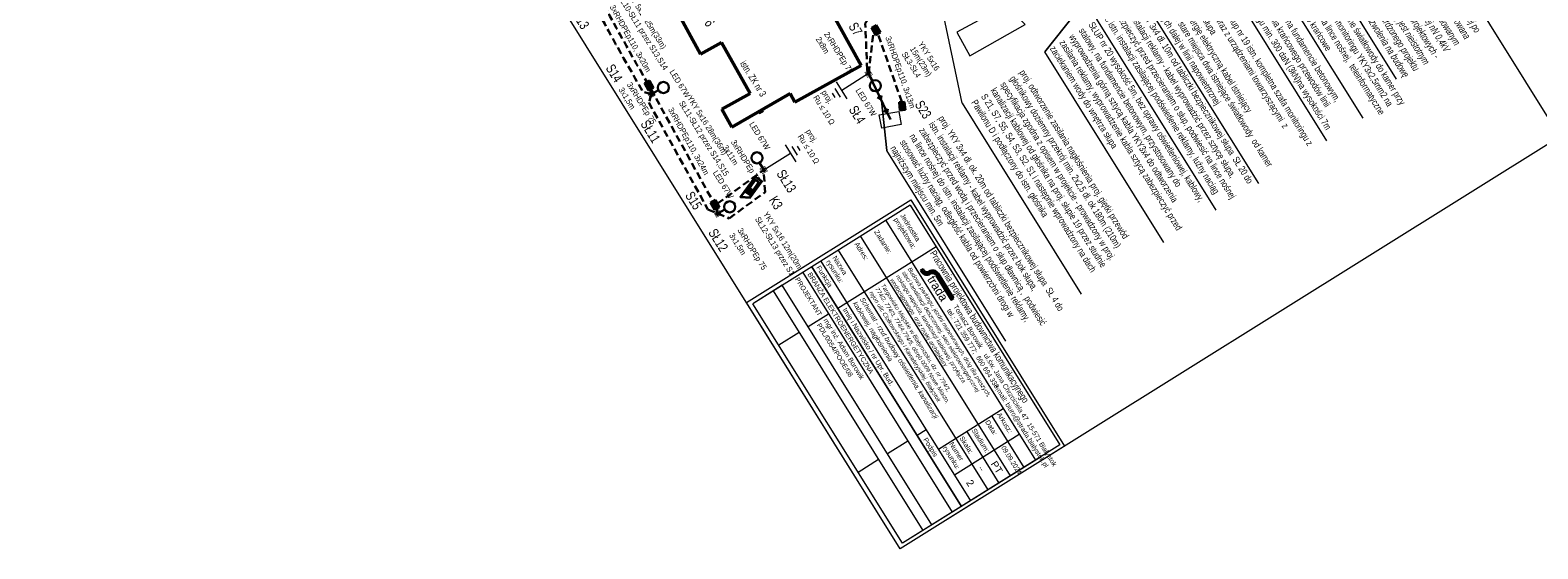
# Model space of a CAD drawing. Header units: metres. Extents: x 0 to 8443948, y 0 to 5887002.
# Tile 201 of 256: x 8442876 to 8443148, y 5886110 to 5886204. Entities that reach past the tile are written whole.
import ezdxf

# ---------------------------------------------------------------- set-up
doc = ezdxf.new("R2010")
doc.units = ezdxf.units.M
doc.header["$MEASUREMENT"] = 0
doc.set_wipeout_variables(frame=1)
doc.linetypes.add('1', pattern=[0])
doc.linetypes.add('DASHED', pattern=[19.05, 12.7, -6.35])
for name, color, linetype, lineweight in [('!!!_STR_legenda', 7, 'CONTINUOUS', 13), ('!str zakres opracowania', 182, 'CONTINUOUS', 140), ('- ABM', 200, 'CONTINUOUS', 30)]:
    doc.layers.add(name, color=color, linetype=linetype, lineweight=lineweight)
for name, color, linetype in [('!STR opis', 7, 'CONTINUOUS'), ('312-budynek ewidencyjny', 253, 'CONTINUOUS'), ('inna budowla', 253, 'CONTINUOUS')]:
    doc.layers.add(name, color=color, linetype=linetype)
doc.layers.add('tabelka', color=7, linetype='CONTINUOUS', true_color=0x999999)
doc.styles.add('_STR_Arial Narrow', font='ARIALN.TTF', dxfattribs={"width": 0.8, "height": 1})
doc.styles.add('Annotative', font='arial.ttf')
doc.styles.add('RAMKA', font='arial.ttf', dxfattribs={"height": 5})
doc.styles.get("Standard").update_dxf_attribs({"font": 'Working1250', "width": 0.75})
doc.styles.add('tab', font='txt')

# ---------------------------------------------------------------- blocks, each defined once
blk = doc.blocks.new('seth')
at = {"layer": '- ABM', "color": 30, "linetype": 'Continuous', "lineweight": 30}
for p, q in [((8442858.42, 5885914.85), (8442858.42, 5885916.35)), ((8442858.42, 5885916.35), (8442859.42, 5885916.35)), ((8442858.42, 5885914.85), (8442859.42, 5885914.85)), ((8442859.42, 5885914.85), (8442859.42, 5885916.35))]:
    blk.add_line(p, q, dxfattribs=at)
blk.add_lwpolyline([(8442858.62, 5885915.1), (8442858.62, 5885916.1), (8442859.22, 5885916.1), (8442859.22, 5885915.1), (8442858.62, 5885915.1), (8442859.22, 5885916.1), (8442858.62, 5885916.1), (8442859.22, 5885915.1)], dxfattribs=at)
blk = doc.blocks.new('60W')
at = {"layer": '- ABM', "color": 200, "linetype": 'Continuous', "lineweight": 30}
blk.add_lwpolyline([(8442637.43, 5886003.89), (8442638.74, 5886004.62)], dxfattribs=at)
for centre, radius in [((8442637.43, 5886003.89), 0.25), ((8442639.61, 5886005.1), 1)]:
    blk.add_circle(centre, radius, dxfattribs=at)
blk = doc.blocks.new('8mpx')
at = {"layer": '- ABM', "linetype": 'Continuous', "lineweight": 35}
h = blk.add_hatch(color=1, dxfattribs=at)
h.dxf.hatch_style = 1
h.paths.add_polyline_path([(8442858.72, 5885906.81), (8442857.9, 5885906.55), (8442857.9, 5885906.25), (8442858.72, 5885905.98)])
at = {"layer": '- ABM', "color": 7, "linetype": 'Continuous', "lineweight": 35}
blk.add_line((8442858.72, 5885905.98), (8442858.72, 5885906.81), dxfattribs=at)
for points in [[(8442856.03, 5885907.03), (8442859.76, 5885907.03), (8442858.99, 5885905.81), (8442856.03, 5885905.81)], [(8442856.41, 5885906.74), (8442857.9, 5885906.74), (8442857.9, 5885906.05), (8442856.41, 5885906.05)]]:
    blk.add_lwpolyline(points, close=True, dxfattribs=at)
for points in [[(8442857.9, 5885906.55), (8442858.72, 5885906.81)], [(8442857.9, 5885906.25), (8442858.72, 5885905.98)]]:
    blk.add_lwpolyline(points, dxfattribs=at)
blk = doc.blocks.new('11')
at = {"layer": 'tabelka'}
h = blk.add_hatch(color=256, dxfattribs=at)
edge = h.paths.add_edge_path()
edge.add_line((33074.72, 11441.31), (33074.93, 11441.31))
edge.add_arc((33074.93, 11442.39), 1.08, 270, 360)
edge.add_arc((33076.61, 11442.39), 0.6, 90, 180, ccw=False)
edge.add_line((33076.61, 11442.99), (33081.21, 11442.99))
edge.add_line((33081.21, 11442.99), (33081.21, 11443.47))
edge.add_line((33081.21, 11443.47), (33076.61, 11443.47))
edge.add_arc((33076.61, 11442.39), 1.08, 90, 180)
edge.add_arc((33074.93, 11442.39), 0.6, 270, 360, ccw=False)
edge.add_line((33074.93, 11441.79), (33074.72, 11441.79))
edge.add_line((33074.72, 11441.79), (33074.72, 11441.31))
h = blk.add_hatch(color=255, dxfattribs=at)
h.paths.add_polyline_path([(33076.61, 11443.17), (33077.42, 11443.17), (33077.42, 11443.21), (33076.61, 11443.21, 0.414214), (33075.79, 11442.39, -0.414214), (33074.93, 11441.53), (33074.72, 11441.53), (33074.72, 11441.49), (33074.93, 11441.49, 0.414214), (33075.83, 11442.39, -0.414214)])
h.paths.add_polyline_path([(33076.61, 11443.25), (33077.42, 11443.25), (33077.42, 11443.29), (33076.61, 11443.29, 0.414214), (33075.71, 11442.39, -0.414214), (33074.93, 11441.61), (33074.72, 11441.61), (33074.72, 11441.57), (33074.93, 11441.57, 0.414214), (33075.75, 11442.39, -0.414214)])
for points in [[(33077.88, 11443.25), (33077.58, 11443.25), (33077.58, 11443.21), (33077.88, 11443.21)], [(33078.35, 11443.25), (33078.05, 11443.25), (33078.05, 11443.21), (33078.35, 11443.21)], [(33078.81, 11443.25), (33078.51, 11443.25), (33078.51, 11443.21), (33078.81, 11443.21)], [(33079.27, 11443.25), (33078.97, 11443.25), (33078.97, 11443.21), (33079.27, 11443.21)], [(33079.74, 11443.25), (33079.44, 11443.25), (33079.44, 11443.21), (33079.74, 11443.21)], [(33080.2, 11443.25), (33079.9, 11443.25), (33079.9, 11443.21), (33080.2, 11443.21)], [(33080.66, 11443.25), (33080.36, 11443.25), (33080.36, 11443.21), (33080.66, 11443.21)], [(33081.13, 11443.25), (33080.83, 11443.25), (33080.83, 11443.21), (33081.13, 11443.21)]]:
    blk.add_hatch(color=255, dxfattribs=at).paths.add_polyline_path(points)
at = {"layer": 'tabelka', "color": 255}
for p, q in [((33077.42, 11443.29), (33077.42, 11443.25)), ((33077.42, 11443.21), (33077.42, 11443.17)), ((33077.58, 11443.25), (33077.58, 11443.21))]:
    blk.add_line(p, q, dxfattribs=at)
at = {"layer": 'tabelka'}
blk.add_lwpolyline([(33074.72, 11441.31), (33074.93, 11441.31, 0.414214), (33076.01, 11442.39, -0.414214), (33076.61, 11442.99), (33081.21, 11442.99), (33081.21, 11443.47), (33076.61, 11443.47, 0.414214), (33075.53, 11442.39, -0.414214), (33074.93, 11441.79), (33074.72, 11441.79)], format="xyb", close=True, dxfattribs=at)
at = {"layer": 'tabelka', "color": 255, "linetype": 'Continuous', "ltscale": 20, "flags": 128}
for points in [[(33077.42, 11443.29), (33076.61, 11443.29, 0.414214), (33075.71, 11442.39, -0.414214), (33074.93, 11441.61), (33074.72, 11441.61)], [(33077.42, 11443.25), (33076.61, 11443.25, 0.414214), (33075.75, 11442.39, -0.414214), (33074.93, 11441.57), (33074.72, 11441.57)], [(33077.42, 11443.21), (33076.61, 11443.21, 0.414214), (33075.79, 11442.39, -0.414214), (33074.93, 11441.53), (33074.72, 11441.53)], [(33077.42, 11443.17), (33076.61, 11443.17, 0.414214), (33075.83, 11442.39, -0.414214), (33074.93, 11441.49), (33074.72, 11441.49)]]:
    blk.add_lwpolyline(points, format="xyb", dxfattribs=at)
at = {"layer": 'tabelka', "color": 255}
for points in [[(33077.58, 11443.25), (33077.88, 11443.25), (33077.88, 11443.21), (33077.58, 11443.21)], [(33078.05, 11443.25), (33078.35, 11443.25), (33078.35, 11443.21), (33078.05, 11443.21)], [(33078.51, 11443.25), (33078.81, 11443.25), (33078.81, 11443.21), (33078.51, 11443.21)], [(33078.97, 11443.25), (33079.27, 11443.25), (33079.27, 11443.21), (33078.97, 11443.21)], [(33079.44, 11443.25), (33079.74, 11443.25), (33079.74, 11443.21), (33079.44, 11443.21)], [(33079.9, 11443.25), (33080.2, 11443.25), (33080.2, 11443.21), (33079.9, 11443.21)], [(33080.36, 11443.25), (33080.66, 11443.25), (33080.66, 11443.21), (33080.36, 11443.21)], [(33080.83, 11443.25), (33081.13, 11443.25), (33081.13, 11443.21), (33080.83, 11443.21)]]:
    blk.add_lwpolyline(points, close=True, dxfattribs=at)

msp = doc.modelspace()

# ---------------------------------------------------------------- linework, layer by layer
at = {"layer": '!!!_STR_legenda', "lineweight": 15}
msp.add_line((8443006.209, 5886154.441), (8443034.566, 5886172.145), dxfattribs=at)
msp.add_line((8443006.209, 5886154.441), (8443034.566, 5886172.145), dxfattribs=at)
at = {"layer": '- ABM', "color": 200, "linetype": 'ByBlock', "lineweight": 9}
for p, q in [((8443023.172, 5886191.293), (8443021.251, 5886194.37)), ((8443023.172, 5886191.293), (8443021.251, 5886194.37)), ((8443027.053, 5886195.847), (8443022.215, 5886192.827)), ((8443027.053, 5886195.847), (8443022.215, 5886192.827)), ((8443021.051, 5886191.572), (8443020.57, 5886192.341)), ((8443021.051, 5886191.572), (8443020.57, 5886192.341)), ((8443021.991, 5886191.624), (8443021.031, 5886193.163)), ((8443021.991, 5886191.624), (8443021.031, 5886193.163)), ((8443008.165, 5886178.504), (8443013.003, 5886181.524)), ((8443008.165, 5886178.504), (8443013.003, 5886181.524)), ((8443012.046, 5886183.058), (8443013.967, 5886179.981)), ((8443012.046, 5886183.058), (8443013.967, 5886179.981)), ((8443013.227, 5886182.726), (8443014.187, 5886181.188)), ((8443013.227, 5886182.726), (8443014.187, 5886181.188)), ((8443014.167, 5886182.779), (8443014.648, 5886182.01)), ((8443014.167, 5886182.779), (8443014.648, 5886182.01))]:
    msp.add_line(p, q, dxfattribs=at)
at = {"layer": '- ABM', "color": 200, "linetype": 'Continuous', "lineweight": 30}
for p, q in [((8443029.249, 5886191.246), (8443028.663, 5886191.587)), ((8443029.249, 5886191.246), (8443029.353, 5886191.916)), ((8443030.389, 5886188.859), (8443029.802, 5886189.2)), ((8443030.389, 5886188.859), (8443030.492, 5886189.529))]:
    msp.add_line(p, q, dxfattribs=at)
at = {"layer": '- ABM', "color": 7, "linetype": 'Continuous', "lineweight": 15}
msp.add_lwpolyline([(8442876.095, 5886361.223), (8442994.851, 5886435.366), (8443151.497, 5886184.463), (8443032.741, 5886110.32), (8442876.095, 5886361.223)], dxfattribs=at)
at = {"layer": '- ABM', "color": 7, "linetype": 'Continuous', "lineweight": 20}
for points in [[(8443080.218, 5886165.435), (8443058.765, 5886199.797), (8443068.107, 5886211.505), (8443058.765, 5886199.797), (8443058.765, 5886199.797)], [(8443089.611, 5886171.299), (8443068.157, 5886205.661), (8443069.785, 5886211.122), (8443068.157, 5886205.661), (8443068.157, 5886205.661)], [(8443043.891, 5886190.511), (8443040.122, 5886208.452)], [(8443051.763, 5886147.67), (8443030.309, 5886182.032), (8443029.38, 5886190.972), (8443030.309, 5886182.032), (8443030.309, 5886182.032)], [(8443043.891, 5886190.511), (8443065.344, 5886156.149)]]:
    msp.add_lwpolyline(points, dxfattribs=at)
at = {"layer": '- ABM', "color": 200, "linetype": 'DASHED', "lineweight": 30, "ltscale": 0.1}
for points in [[(8443027.053, 5886195.847), (8443026.806, 5886196.526), (8443026.45, 5886204.869), (8443029.983, 5886210.045)], [(8442987.928, 5886192.131), (8442986.457, 5886192.556)], [(8442987.928, 5886192.131), (8442987.494, 5886190.628), (8442998.123, 5886171.404), (8442999.868, 5886170.669)], [(8442999.868, 5886170.669), (8443001.961, 5886169.787), (8443008.41, 5886174.506), (8443008.165, 5886178.504)]]:
    msp.add_lwpolyline(points, dxfattribs=at)
at = {"layer": '- ABM', "color": 4, "linetype": 'DASHED', "lineweight": 30, "ltscale": 0.1}
for points in [[(8443027.053, 5886195.847), (8443027.929, 5886203.426)], [(8442987.928, 5886192.131), (8442987.867, 5886193.053)], [(8442999.831, 5886172.451), (8443008.165, 5886178.504)], [(8442999.754, 5886171.529), (8442999.868, 5886170.669)]]:
    msp.add_lwpolyline(points, dxfattribs=at)
at = {"layer": '- ABM', "color": 30, "linetype": 'DASHED', "lineweight": 30, "ltscale": 0.1}
for points in [[(8443033.028, 5886190.751), (8443028.729, 5886203.011)], [(8442987.867, 5886193.053), (8442999.029, 5886172.864)]]:
    msp.add_lwpolyline(points, dxfattribs=at)
at = {"layer": '- ABM', "color": 0, "linetype": 'Continuous', "lineweight": 35, "const_width": 0.1}
for points in [[(8443026.373, 5886196.036), (8443026.861, 5886195.163), (8443027.734, 5886195.65), (8443027.247, 5886196.523)], [(8442987.252, 5886192.339), (8442987.72, 5886191.455), (8442988.604, 5886191.923), (8442988.136, 5886192.807)], [(8443007.489, 5886178.711), (8443007.958, 5886177.828), (8443008.841, 5886178.296), (8443008.373, 5886179.179)], [(8442999.192, 5886170.876), (8442999.661, 5886169.993), (8443000.544, 5886170.461), (8443000.076, 5886171.345)]]:
    msp.add_lwpolyline(points, close=True, dxfattribs=at)
at = {"layer": '- ABM', "color": 200, "linetype": 'Continuous', "lineweight": 30}
msp.add_lwpolyline([(8443027.053, 5886195.847), (8443031.003, 5886187.571)], dxfattribs=at)
at = {"layer": '- ABM', "color": 7, "linetype": 'Continuous', "lineweight": 30}
msp.add_lwpolyline([(8443008.07, 5886189.131), (8443007.377, 5886188.732), (8443007.227, 5886188.992), (8443007.921, 5886189.391), (8443008.07, 5886189.131)], dxfattribs=at)
at = {"layer": '- ABM', "color": 200, "linetype": 'DASHED', "lineweight": 30, "ltscale": 0.1}
msp.add_arc((8443381.336, 5886423.72), 457.566, 207.5259, 210.34495, dxfattribs=at)
at = {"layer": '- ABM', "color": 30, "linetype": 'DASHED', "lineweight": 30, "ltscale": 0.1}
msp.add_arc((8443381.336, 5886423.72), 456.066, 207.71006, 210.19211, dxfattribs=at)
at = {"layer": '312-budynek ewidencyjny', "color": 253, "linetype": 'Continuous', "lineweight": 50, "flags": 128}
for points in [[(8443000.037, 5886243.755), (8443025.697, 5886197.335)], [(8442996.807, 5886199.375), (8442983.467, 5886223.755)], [(8443000.587, 5886201.445), (8442996.807, 5886199.375)], [(8443005.707, 5886192.265), (8443000.587, 5886201.445)], [(8443025.697, 5886197.335), (8443013.757, 5886190.735)], [(8443000.637, 5886189.445), (8443005.707, 5886192.265)], [(8443012.907, 5886192.265), (8443002.427, 5886186.225)], [(8443013.757, 5886190.735), (8443012.907, 5886192.265)], [(8443002.427, 5886186.225), (8443000.637, 5886189.445)]]:
    msp.add_lwpolyline(points, dxfattribs=at)
at = {"layer": 'inna budowla', "color": 253, "linetype": 'Continuous', "lineweight": 18, "flags": 128}
for points in [[(8443045.287, 5886199.045), (8443055.217, 5886204.675), (8443051.787, 5886208.055), (8443050.747, 5886207.505), (8443045.297, 5886204.575), (8443042.927, 5886203.295)], [(8443028.957, 5886188.405), (8443032.497, 5886189.045), (8443032.887, 5886186.715), (8443029.417, 5886186.045)]]:
    msp.add_lwpolyline(points, close=True, dxfattribs=at)

# ---------------------------------------------------------------- block references
at = {"layer": '- ABM', "color": 3, "linetype": 'Continuous', "lineweight": 30}
for p, rotation in [((3900651.97, -3349200.273), 28.92784516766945), ((3917576.033, -3357534.992), 29.03304690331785), ((649461.973, -835872.051), 5.896047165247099), ((3917587.923, -3357556.493), 29.03304690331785)]:
    msp.add_blockref('seth', p, dxfattribs=dict(at, rotation=rotation))
at = {"layer": '- ABM', "color": 1, "linetype": 'Continuous', "lineweight": 100}
for p, rotation in [((350.374, 188.425), 359.9999987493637), ((2557023.126, 14328833.247), 270.0000002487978), ((14329012.062, -2556458.917), 90.00000004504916), ((362.314, 166.963), 359.9999987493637)]:
    msp.add_blockref('60W', p, dxfattribs=dict(at, rotation=rotation))
at = {"layer": '- ABM', "color": 1, "linetype": 'Continuous', "lineweight": 35, "xscale": -1.2, "yscale": 1.2, "zscale": 1.2, "rotation": 54.03468155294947}
msp.add_blockref('8mpx', (20109818.166, 9938157.639), dxfattribs=at)

# ---------------------------------------------------------------- texts
at = {"layer": '- ABM', "color": 7, "linetype": 'Continuous', "lineweight": 35, "attachment_point": 1, "rotation": 301.97776}
for s, width, insert, char_height in [('{\\f@Arial Unicode MS|b0|i0|c238|p34;PAWILON NR 6}', 22.35698, (8442992.204, 5886216.763), 1.8375), ('{\\f@Arial Unicode MS|b0|i0|c238|p34;istn. ZK nr 3}', 16.00682, (8443004.89, 5886198.318), 1.225)]:
    msp.add_mtext_dynamic_manual_height_columns(s, width=width, gutter_width=12.5, heights=[0], dxfattribs=dict(at, insert=insert, char_height=char_height))
at = {"layer": '- ABM', "color": 200, "linetype": 'Continuous', "lineweight": 35, "attachment_point": 1}
for s, width, insert, char_height, rotation in [('{\\f@Arial Unicode MS|b0|i0|c238|p34;YKY 5x16 25m(33m)\\PSŁ10-SŁ11 przez S13,S14}', 14.92941, (8442984.264, 5886211.067), 1.05, 301.97776), ('{\\f@Arial Unicode MS|b0|i0|c238|p34;\\C30;3xRHDPEp110, 3x20m}', 14.92941, (8442981.316, 5886208.364), 1.05, 299.15708), ('{\\f@Arial Unicode MS|b0|i0|c238|p34;\\C30;3xRHDPEp110, 3x13m}', 14.92941, (8443031.042, 5886202.687), 1.05, 289.32429), ('{\\f@Arial Unicode MS|b0|i0|c238|p34;YKY 5x16\\P15m(23m)\\PSŁ3-SŁ4}', 11.72387, (8443036.819, 5886201.763), 1.05, 301.97776), ('{\\f@Arial Unicode MS|b0|i0|c238|p34;YKY 5x16 28m(36m)\\PSŁ11-SŁ12 przez S14,S15}', 14.92941, (8442995.236, 5886192.012), 1.05, 301.97776), ('{\\f@Arial Unicode MS|b0|i0|c238|p34;\\C30;3xRHDPEp110, 3x24m}', 14.92941, (8442991.827, 5886189.898), 1.05, 298.93865), ('{\\f@Arial Unicode MS|b0|i0|c238|p34;SŁ4}', 6.66211, (8443024.887, 5886190.31), 1.75, 301.97776), ('{\\f@Arial Unicode MS|b0|i0|c238|p34;SŁ11}', 6.66211, (8442987.393, 5886187.733), 1.75, 301.97776), ('{\\f@Arial Unicode MS|b0|i0|c238|p34;SŁ13}', 6.66211, (8443011.881, 5886178.788), 1.75, 301.97776), ('{\\f@Arial Unicode MS|b0|i0|c238|p34;YKY 5x16 12m(20m)\\PSŁ12-SŁ13 przez S15}', 14.92941, (8443008.924, 5886171.144), 1.05, 301.97776), ('{\\f@Arial Unicode MS|b0|i0|c238|p34;SŁ12}', 6.66211, (8442999.602, 5886168.178), 1.75, 301.97776)]:
    msp.add_mtext_dynamic_manual_height_columns(s, width=width, gutter_width=12.5, heights=[0], dxfattribs=dict(at, insert=insert, char_height=char_height, rotation=rotation))
at = {"layer": '- ABM', "color": 200, "linetype": 'Continuous', "lineweight": 30, "ltscale": 0.1, "char_height": 1.225, "attachment_point": 1, "rotation": 301.97776}
for s, width, insert in [('{\\f@Arial Unicode MS|b0|i0|c128|p34;\\C256;proj. YKY 3x\\f@Arial Unicode MS|b0|i0|c238|p34;4\\f@Arial Unicode MS|b0|i0|c128|p34; \\f@Arial Unicode MS|b0|i0|c238|p34;dł. 10m \\f@Arial Unicode MS|b0|i0|c128|p34;od \\f@Arial Unicode MS|b0|i0|c238|p34;tabliczki bezpiecznikowej słupa  \\f@Arial Unicode MS|b0|i0|c128|p34;S\\f@Arial Unicode MS|b0|i0|c238|p34;Ł\\f@Arial Unicode MS|b0|i0|c128|p34; 20 do istn. instalacji reklamy - kabel wyprowadzi\\f@Arial Unicode MS|b0|i0|c238|p34;ć\\f@Arial Unicode MS|b0|i0|c128|p34; przez sztyc\\f@Arial Unicode MS|b0|i0|c238|p34;ę\\f@Arial Unicode MS|b0|i0|c128|p34; s\\f@Arial Unicode MS|b0|i0|c238|p34;ł\\f@Arial Unicode MS|b0|i0|c128|p34;upa, zabezpieczy\\f@Arial Unicode MS|b0|i0|c238|p34;ć\\f@Arial Unicode MS|b0|i0|c128|p34; przed przecieraniem o s\\f@Arial Unicode MS|b0|i0|c238|p34;ł\\f@Arial Unicode MS|b0|i0|c128|p34;up, podwiesi\\f@Arial Unicode MS|b0|i0|c238|p34;ć\\f@Arial Unicode MS|b0|i0|c128|p34; na lince no\\f@Arial Unicode MS|b0|i0|c238|p34;ś\\f@Arial Unicode MS|b0|i0|c128|p34;nej do istn. instalacji zasilaj\\f@Arial Unicode MS|b0|i0|c238|p34;ą\\f@Arial Unicode MS|b0|i0|c128|p34;cej pod\\f@Arial Unicode MS|b0|i0|c238|p34;ś\\f@Arial Unicode MS|b0|i0|c128|p34;wietlenie reklamy\\f@Arial Unicode MS|b0|i0|c238|p34;, luźny naciąg}', 38.94074, (8443075.379, 5886210.17)), ('{\\f@Arial Unicode MS|b0|i0|c238|p34;SŁUP nr 20 wysokość 5m, bez oprawy oświetleniowej, kablowy, stalowy, na fundamencie betonowym, przystosowany do wyprowadzenia górną sztycą kabla YKY3x4 do odtworzenia zasilania reklamy, wyprowadzenie kabla sztycą zabezpieczyć przed zaciekaniem wody do wnętrza słupa}', 38.94074, (8443067.606, 5886205.317)), ('{\\f@Arial Unicode MS|b0|i0|c128|p34;\\C256;proj. YKY 3x\\f@Arial Unicode MS|b0|i0|c238|p34;4\\f@Arial Unicode MS|b0|i0|c128|p34; \\f@Arial Unicode MS|b0|i0|c238|p34;dł. ok. 20m \\f@Arial Unicode MS|b0|i0|c128|p34;od \\f@Arial Unicode MS|b0|i0|c238|p34;tabliczki bezpiecznikowej słupa  \\f@Arial Unicode MS|b0|i0|c128|p34;S\\f@Arial Unicode MS|b0|i0|c238|p34;Ł\\f@Arial Unicode MS|b0|i0|c128|p34; \\f@Arial Unicode MS|b0|i0|c238|p34;4\\f@Arial Unicode MS|b0|i0|c128|p34; do istn. instalacji reklamy - kabel wyprowadzi\\f@Arial Unicode MS|b0|i0|c238|p34;ć\\f@Arial Unicode MS|b0|i0|c128|p34; przez \\f@Arial Unicode MS|b0|i0|c238|p34;bok\\f@Arial Unicode MS|b0|i0|c128|p34; s\\f@Arial Unicode MS|b0|i0|c238|p34;ł\\f@Arial Unicode MS|b0|i0|c128|p34;upa, zabezpieczy\\f@Arial Unicode MS|b0|i0|c238|p34;ć\\f@Arial Unicode MS|b0|i0|c128|p34; przed \\f@Arial Unicode MS|b0|i0|c238|p34;wodą i \\f@Arial Unicode MS|b0|i0|c128|p34;przecieraniem o s\\f@Arial Unicode MS|b0|i0|c238|p34;ł\\f@Arial Unicode MS|b0|i0|c128|p34;up\\f@Arial Unicode MS|b0|i0|c238|p34; dławnicą \\f@Arial Unicode MS|b0|i0|c128|p34;,\\f@Arial Unicode MS|b0|i0|c238|p34; \\f@Arial Unicode MS|b0|i0|c128|p34; podwiesi\\f@Arial Unicode MS|b0|i0|c238|p34;ć\\f@Arial Unicode MS|b0|i0|c128|p34; na lince no\\f@Arial Unicode MS|b0|i0|c238|p34;ś\\f@Arial Unicode MS|b0|i0|c128|p34;nej do istn. instalacji zasilaj\\f@Arial Unicode MS|b0|i0|c238|p34;ą\\f@Arial Unicode MS|b0|i0|c128|p34;cej pod\\f@Arial Unicode MS|b0|i0|c238|p34;ś\\f@Arial Unicode MS|b0|i0|c128|p34;wietlenie reklamy\\f@Arial Unicode MS|b0|i0|c238|p34;, stosować luźny naciąg, odległość kabla od powierzchni drogi w najniższym miejscu min. 5m}', 40.50908, (8443040.588, 5886188.449))]:
    msp.add_mtext_dynamic_manual_height_columns(s, width=width, gutter_width=12.5, heights=[0], dxfattribs=dict(at, insert=insert))
at = {"layer": '- ABM', "color": 30, "linetype": 'Continuous', "lineweight": 35, "char_height": 1.75, "attachment_point": 1, "rotation": 301.97776}
for s, insert in [('{\\f@Arial Unicode MS|b0|i0|c238|p34;S13}', (8442975.157, 5886207.331)), ('{\\f@Arial Unicode MS|b0|i0|c238|p34;S7}', (8443024.85, 5886205.303)), ('{\\f@Arial Unicode MS|b0|i0|c238|p34;S14}', (8442981.129, 5886197.765)), ('{\\f@Arial Unicode MS|b0|i0|c238|p34;S23}', (8443036.779, 5886191.233)), ('{\\f@Arial Unicode MS|b0|i0|c238|p34;S15}', (8442995.435, 5886174.852)), ('{\\f@Arial Unicode MS|b0|i0|c238|p34;K3}', (8443010.527, 5886174.027))]:
    msp.add_mtext_dynamic_manual_height_columns(s, width=6.66211, gutter_width=12.5, heights=[0], dxfattribs=dict(at, insert=insert))
at = {"layer": '- ABM', "color": 4, "linetype": 'Continuous', "lineweight": 35, "char_height": 1.05, "attachment_point": 1, "rotation": 301.97776}
for s, insert in [('{\\f@Arial Unicode MS|b0|i0|c238|p34;2xRHDPEp 75\\P2x8m}', (8443019.863, 5886203.529)), ('{\\f@Arial Unicode MS|b0|i0|c238|p34;3xRHDPEp 75\\P3x1,5m}', (8442984.362, 5886194.43)), ('{\\f@Arial Unicode MS|b0|i0|c238|p34;3xRHDPEp 75\\P3x11m}', (8443003.101, 5886184.075)), ('{\\f@Arial Unicode MS|b0|i0|c238|p34;3xRHDPEp 75\\P3x1,5m}', (8443004.273, 5886168.209))]:
    msp.add_mtext_dynamic_manual_height_columns(s, width=14.92941, gutter_width=12.5, heights=[0], dxfattribs=dict(at, insert=insert))
at = {"layer": '- ABM', "color": 200, "linetype": 'Continuous', "lineweight": 35, "char_height": 1.05, "width": 11.72387, "attachment_point": 1, "rotation": 301.97776}
for s, insert in [('{\\f@Arial Unicode MS|b0|i0|c238|p34;LED 67W}', (8442992.047, 5886196.71)), ('{\\f@Arial Unicode MS|b0|i0|c238|p34;proj. \\PRu \\f@Arial Unicode MS|b0|i0|c0|p34;≤\\f@Arial Unicode MS|b0|i0|c238|p34; 10 \\f@Arial Unicode MS|b0|i0|c0|p34;Ω}', (8443019.4, 5886193.032)), ('{\\f@Arial Unicode MS|b0|i0|c238|p34;LED 67W}', (8443025.544, 5886193.375)), ('{\\f@Arial Unicode MS|b0|i0|c238|p34;LED 67W}', (8443006.394, 5886187.317)), ('{\\f@Arial Unicode MS|b0|i0|c238|p34;proj. \\PRu \\f@Arial Unicode MS|b0|i0|c0|p34;≤\\f@Arial Unicode MS|b0|i0|c238|p34; 10 \\f@Arial Unicode MS|b0|i0|c0|p34;Ω}', (8443016.599, 5886185.997)), ('{\\f@Arial Unicode MS|b0|i0|c238|p34;LED 67W}', (8442999.853, 5886178.561))]:
    msp.add_mtext(s, dxfattribs=dict(at, insert=insert))
at = {"layer": '- ABM', "color": 5, "linetype": 'Continuous', "lineweight": 30, "ltscale": 0.1, "insert": (8443055.199, 5886196.713), "char_height": 1.225, "attachment_point": 1, "rotation": 301.97776}
msp.add_mtext_dynamic_manual_height_columns('{\\f@Arial Unicode MS|b0|i0|c238|p34;proj. odtworzenie zasilania nagłośnienia proj. giętki przewód głośnikowy doziemny przekrój min. 2x2,5 dł. ok 180m (210m) specyfikacja zgodna z opisem w projekcie - prowadzony w proj. kanalizacji kablowej od głośnika na proj. słupie 19 przez studnie S 21, S7, S5, S4, S3, S2. S1 i następnie wprowadzony na dach Pawilonu D i podłączony do istn. głośnika }', width=36.46934, gutter_width=12.5, heights=[0], dxfattribs=at)

# ---------------------------------------------------------------- next in the draw order: texts
at = {"layer": '!STR opis', "color": 7, "linetype": 'ByBlock', "lineweight": 35, "insert": (8443137.358, 5886203.746), "char_height": 1.3, "width": 27.15786, "attachment_point": 3, "rotation": 302.04999, "style": '_STR_Arial Narrow', "bg_fill": 2}
msp.add_mtext('{\\fArial Narrow|b0|i1|c238|p34;\\C0;zmiana lokalizacji studni kablowej po zaprojektowanej trasie kanalizacji spowodowana kolizją z istniejącym budynkiem zabudowanym wokół słupa linii napowietrznej nN 0,4kV niewykazanym na mapach do celów projektowych - zmiana lokalizacji studni kablowej jest nieistotnym odstępstwem od zatwierdzonego projektu budowlanego i warunków pozwolenia na budowę  }', dxfattribs=at)

# ---------------------------------------------------------------- next in the draw order: wipeouts: each hides what was drawn before it
at = {"color": 0, "lineweight": 20}
msp.add_wipeout([(8443034.659, 5886173.161), (8443062.347, 5886128.813), (8443032.737, 5886110.327), (8443005.05, 5886154.675)], dxfattribs=at).dxf.layer = '!str zakres opracowania'

# ---------------------------------------------------------------- next in the draw order: linework, layer by layer
at = {"layer": '!!!_STR_legenda', "lineweight": 15}
for p, q in [((8443034.566, 5886172.145), (8443061.492, 5886129.017)), ((8443030.152, 5886169.389), (8443057.078, 5886126.262)), ((8443039.229, 5886164.675), (8443021.488, 5886153.599)), ((8443025.615, 5886166.557), (8443046.765, 5886132.681)), ((8443018.464, 5886162.092), (8443045.39, 5886118.964)), ((8443021.589, 5886164.043), (8443048.515, 5886120.915)), ((8443015.186, 5886160.045), (8443042.112, 5886116.918)), ((8443016.825, 5886161.069), (8443043.751, 5886117.941)), ((8443043.751, 5886117.941), (8443016.825, 5886161.069)), ((8443009.878, 5886156.732), (8443036.804, 5886113.604)), ((8443038.443, 5886114.627), (8443011.517, 5886157.755)), ((8443033.135, 5886111.313), (8443006.209, 5886154.441)), ((8443051.302, 5886135.514), (8443039.613, 5886128.216)), ((8443037.417, 5886131.735), (8443035.778, 5886130.712)), ((8443046.765, 5886132.681), (8443052.541, 5886123.429)), ((8443049.235, 5886134.224), (8443055.012, 5886124.971)), ((8443061.492, 5886129.017), (8443038.443, 5886114.627)), ((8443061.492, 5886129.017), (8443038.443, 5886114.627)), ((8443054.19, 5886130.888), (8443042.502, 5886123.59)), ((8443044.744, 5886131.42), (8443050.521, 5886122.168)), ((8443057.823, 5886126.726), (8443033.135, 5886111.313))]:
    msp.add_line(p, q, dxfattribs=at)
msp.add_lwpolyline([(8443034.659, 5886173.161), (8443062.347, 5886128.813), (8443032.737, 5886110.327), (8443005.05, 5886154.675)], close=True, dxfattribs=at)
for points in [[(8443034.566, 5886172.145), (8443006.209, 5886154.441)], [(8443011.517, 5886157.755), (8443006.209, 5886154.441)], [(8443019.849, 5886152.576), (8443016.18, 5886150.285)], [(8443014.541, 5886149.262), (8443010.872, 5886146.972)], [(8443034.138, 5886129.689), (8443030.47, 5886127.398)], [(8443028.83, 5886126.375), (8443025.162, 5886124.084)], [(8443038.443, 5886114.627), (8443033.135, 5886111.313)]]:
    msp.add_lwpolyline(points, dxfattribs=at)
at = {"layer": '!STR opis', "color": 0, "linetype": '1', "lineweight": 15}
msp.add_lwpolyline([(8443098.706, 5886239.092), (8443097.306, 5886234.499), (8443122.045, 5886194.874)], dxfattribs=at)
at = {"layer": '- ABM', "color": 7, "linetype": 'Continuous', "lineweight": 20}
for points in [[(8443116.085, 5886187.828), (8443094.631, 5886222.19), (8443083.808, 5886234.95), (8443094.631, 5886222.19), (8443094.631, 5886222.19)], [(8443109.576, 5886183.764), (8443088.123, 5886218.126), (8443079.611, 5886228.161), (8443088.123, 5886218.126), (8443088.123, 5886218.126)], [(8443097.286, 5886176.091), (8443075.832, 5886210.453), (8443076.405, 5886220.653), (8443075.832, 5886210.453), (8443075.832, 5886210.453)]]:
    msp.add_lwpolyline(points, dxfattribs=at)

# ---------------------------------------------------------------- next in the draw order: block references
at = {"layer": '!!!_STR_legenda', "lineweight": 0, "xscale": 1.139405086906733, "yscale": 1.13940496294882, "zscale": 1.139405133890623, "rotation": 301.9777552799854}
msp.add_blockref('11', (8412020.452, 5911223.373), dxfattribs=at)

# ---------------------------------------------------------------- next in the draw order: texts
at = {"layer": '!!!_STR_legenda', "lineweight": 15}
for s, height, style, width, p in [('projektowa:', 0.88394, 'RAMKA', 1, (8443031.552, 5886169.593)), ('Jednostka', 0.8839, 'RAMKA', 1, (8443032.705, 5886170.313)), ('Zadanie:', 0.8839, 'RAMKA', 1, (8443028.005, 5886167.379)), ('Adres:', 0.8839, 'RAMKA', 1, (8443024.475, 5886165.175)), ('rysunku:', 0.8839, 'RAMKA', 1, (8443019.372, 5886161.989)), ('Nazwa ', 0.8839, 'RAMKA', 1, (8443020.525, 5886162.709)), ('Pracownia projektowa budownictwa komunikacyjnego', 1.25142, 'tab', 0.8, (8443038.046, 5886163.524)), ('PROJEKTANT', 0.8839, 'RAMKA', 0.85, (8443013.764, 5886158.839)), ('Funkcja', 0.8839, 'RAMKA', 1, (8443017.588, 5886160.947)), ('Imię i Nazwisko / nr Upr. Bud.', 0.88394, 'RAMKA', 1, (8443022.332, 5886153.343)), ('tel.: 721 359 777;  660 694 333;', 0.88394, 'RAMKA', 0.85, (8443041.073, 5886153.181)), ('PDL/0054/POOE/08', 0.88394, 'Annotative', 1, (8443017.659, 5886150.583)), ('mgr inż. Adam Borowik', 0.88394, 'Annotative', 1, (8443018.88, 5886151.456)), ('e-mail: biuro@strada.bialystok.pl', 0.88394, 'RAMKA', 0.85, (8443049.528, 5886139.638)), ('Arkusz:', 0.8839, 'RAMKA', 1, (8443050.109, 5886134.503)), ('Stadium:', 0.8839, 'RAMKA', 1, (8443045.58, 5886131.639)), ('Data:', 0.8839, 'RAMKA', 1, (8443047.996, 5886133.159)), ('Podpis', 0.8839, 'RAMKA', 1, (8443036.841, 5886129.984)), ('Numer', 0.8839, 'RAMKA', 1, (8443041.538, 5886129.191)), ('Skala:', 0.8839, 'RAMKA', 1, (8443043.373, 5886130.237)), ('rysunku:', 0.8839, 'RAMKA', 1, (8443040.385, 5886128.471)), ('09.09.2024', 0.8839, 'RAMKA', 0.75, (8443050.885, 5886128.533)), ('--', 0.9029, 'RAMKA', 1, (8443046.764, 5886124.907)), ('PT', 1.2851, 'RAMKA', 1, (8443048.981, 5886125.617)), ('2', 1.285, 'RAMKA', 1, (8443044.553, 5886122.242))]:
    msp.add_text(s, height=height, rotation=301.97776, dxfattribs=dict(at, style=style, width=width)).set_placement(p)
at = {"layer": '!!!_STR_legenda', "lineweight": 30, "style": 'RAMKA', "width": 1}
msp.add_text('BRANŻA ELEKTROENERGETYCZNA', height=0.88391, rotation=301.97776, dxfattribs=at).set_placement((8443016.005, 5886159.744))
at = {"layer": '!!!_STR_legenda', "lineweight": 0, "style": 'tab', "width": 1}
msp.add_text('trada', height=1.6061, rotation=301.97776, dxfattribs=at).set_placement((8443037.533, 5886158.838))
at = {"layer": '!!!_STR_legenda', "lineweight": 15, "style": 'RAMKA', "oblique": 0.88, "width": 0.900212}
msp.add_text('Tomasz Borowik    ul.św. Jana Chrzciciela 47  15-571 Białystok', height=0.88374, rotation=301.97776, dxfattribs=at).set_placement((8443042.248, 5886153.914))
at = {"layer": '!!!_STR_legenda', "lineweight": 15, "attachment_point": 1, "rotation": 301.97776, "style": 'Annotative'}
for s, insert, char_height, width in [('{\\fArial|b0|i1|c238|p34;Budowa parkingu, jezdni manewrowych, dróg dla pieszych, sieci kanalizacji deszczowej, sieci elektroenergetycznej niskiego napięcia, kanalizacji kablowej, przyłącza wodociągowego  oraz małej architektury}', (8443034.701, 5886161.068), 0.746208, 28.79801), ('{\\fArial|b0|i1|c238|p34;Targowisko Miejskie w Białymstoku, dz. nr 774/1, 774/2, 774/3, 774/4,774/5, obręb 0009 Nowe Miasto, \\Prejon ulic Ciołkowskiego i Kawaleryjskiej, Białystok}', (8443029.893, 5886158.123), 0.746208, 25.81626), ('{\\fArial|b0|i1|c238|p34;Schemat - rzut budowy oświetlenia, kanalizacji kablowej, nagłośnienia}', (8443026.171, 5886155.715), 0.88394, 28.17375)]:
    msp.add_mtext(s, dxfattribs=dict(at, insert=insert, char_height=char_height, width=width))
at = {"layer": '- ABM', "color": 3, "linetype": 'Continuous', "lineweight": 35, "insert": (8443101.468, 5886226.458), "char_height": 1.225, "attachment_point": 1, "rotation": 301.97776}
msp.add_mtext_dynamic_manual_height_columns('{\\f@Arial Unicode MS|b0|i0|c238|p34;istn. przewody napowietrzne: przewieszane światłowody do kamer przy biurze ogłoszeń, zasilanie istniejącego monitoringu YKY3x2,5mm2 na lince nośnej, zasilanie nagłośnienia na lince nośnej,  teleinformatyczne - zawiesić na proj. słupie nr 19 jako krańcowe}', width=40.50908, gutter_width=12.5, heights=[0], dxfattribs=at)
at = {"layer": '- ABM', "color": 200, "linetype": 'Continuous', "lineweight": 30, "ltscale": 0.1, "insert": (8443093.321, 5886221.372), "char_height": 1.225, "attachment_point": 1, "rotation": 301.97776}
msp.add_mtext_dynamic_manual_height_columns('{\\f@Arial Unicode MS|b0|i0|c238|p34;SŁUP nr 19, kablowy, stalowy, na fundamencie betonowym,\\Pprzystosowany do zawieszenia krańcowego przewodów linii napowietrznej o sile naciągu min. 300 daN (3kN)na wysokości 7m }', width=38.94074, gutter_width=12.5, heights=[0], dxfattribs=at)
at = {"layer": '- ABM', "color": 1, "linetype": 'Continuous', "lineweight": 35, "insert": (8443086.201, 5886216.927), "char_height": 1.225, "attachment_point": 1, "rotation": 301.97776}
msp.add_mtext_dynamic_manual_height_columns('{\\f@Arial Unicode MS|b0|i0|c238|p34;\\C30;przeniesiona na proj słup nr 19 istn. kompletna szafa monitoringu z dwiema kamerami wraz z urządzeniami towarzyszącymi  z demontowanego słupa\\P- zasilanie w energię elektryczną kabel istniejący\\P- podłaczyć w stare miejsca dwa istniejące światłowody  od kamer zawieszonych dalej w linii napowietrtrznej}', width=39.98556, gutter_width=12.5, heights=[0], dxfattribs=at)

doc.saveas('drawing.dxf')
